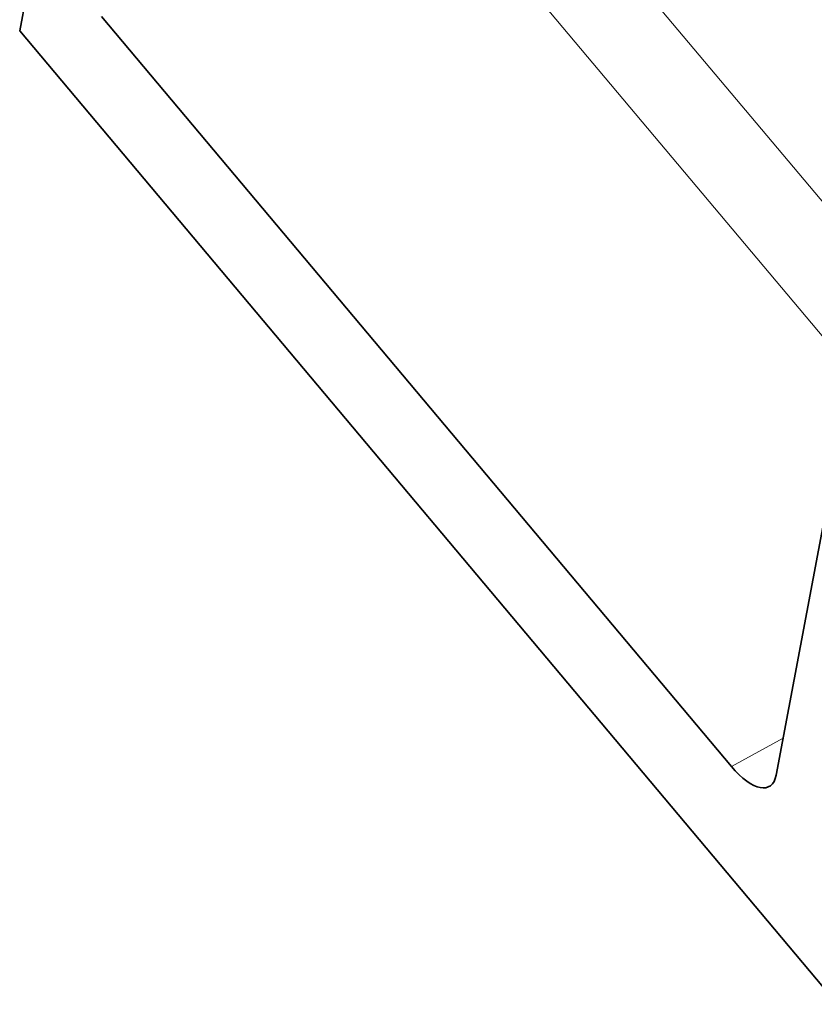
# Model space of a CAD drawing. Header units: millimetres. Extents: x -34 to 6620, y -230 to 4700.
# Tile 31 of 216: x 397 to 521, y 3640 to 3793. Entities that reach past the tile are written whole.
import ezdxf

# ---------------------------------------------------------------- set-up
doc = ezdxf.new("R2010")
doc.units = ezdxf.units.MM
doc.layers.add('1', color=7, linetype='Continuous', true_color=0xffffff)

msp = doc.modelspace()

# ---------------------------------------------------------------- linework, layer by layer
at = {"layer": '1', "color": 92, "linetype": 'Continuous', "lineweight": 13}
for p, q in [((429.808, 3874.215), (541.554, 3741.261)), ((420.719, 3864.187), (532.466, 3731.233)), ((515.792, 3681.519), (507.768, 3677.147))]:
    msp.add_line(p, q, dxfattribs=at)
at = {"layer": '1', "color": 7, "linetype": 'Continuous', "lineweight": 35}
for p, q in [((397.402, 3791.134), (400.341, 3806.694)), ((410.065, 3793.392), (507.768, 3677.147)), ((397.402, 3791.134), (548.439, 3611.434)), ((523.263, 3721.076), (514.714, 3675.812))]:
    msp.add_line(p, q, dxfattribs=at)
msp.add_ellipse((508.837, 3682.805), major_axis=(-4.785, 8.781), ratio=0.407241, start_param=2.0327567, end_param=3.603553, dxfattribs=at)

doc.saveas('drawing.dxf')
